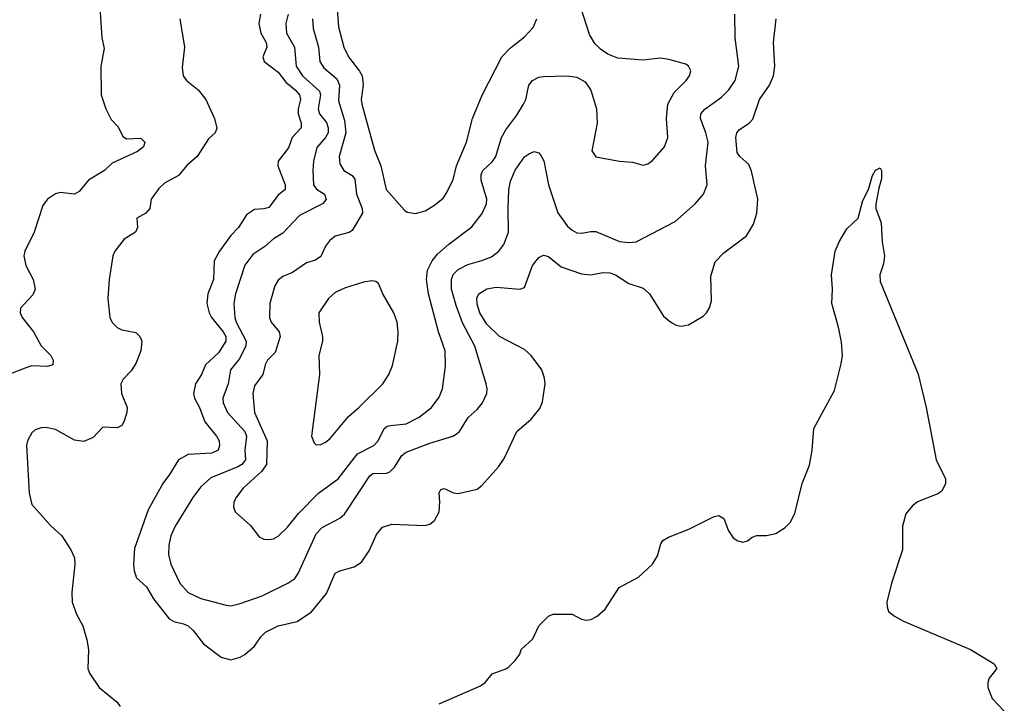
# Model space of a CAD drawing. Header units: inches. Extents: x 1839270 to 1929235, y 762242 to 910350.
# Tile 139 of 256: x 1912459 to 1916614, y 802683 to 805567. Entities that reach past the tile are written whole.
import ezdxf

# ---------------------------------------------------------------- set-up
doc = ezdxf.new("R2010")
doc.units = ezdxf.units.IN
doc.header["$MEASUREMENT"] = 0
doc.layers.add('B9810', color=7, linetype='Continuous')

msp = doc.modelspace()

# ---------------------------------------------------------------- linework, layer by layer
at = {"layer": 'B9810', "color": 5}
for points, elevation in [([(1912793.4, 805686.6), (1912806, 805490), (1912815.1, 805444.9), (1912801.5, 805370), (1912803, 805250), (1912822.4, 805190), (1912846, 805146), (1912874.4, 805114.4), (1912894.3, 805074.3), (1912910, 805064.4), (1912970, 805066.7), (1912986.7, 805050), (1912982, 805030), (1912955.8, 805010), (1912850, 804962), (1912817.1, 804930), (1912750.2, 804889.8), (1912710, 804842), (1912690, 804831.1), (1912630, 804838), (1912610, 804832.2), (1912577.1, 804810), (1912556.9, 804783.1), (1912520.2, 804670), (1912481.1, 804590), (1912476.4, 804570), (1912485.5, 804530), (1912516.3, 804470), (1912524, 804430), (1912514.4, 804405.6), (1912463, 804350), (1912461.6, 804330), (1912470.4, 804310), (1912517, 804250), (1912550.3, 804190.3), (1912590.4, 804150), (1912600.5, 804130), (1912598.8, 804110), (1912576.2, 804103.8), (1912510, 804106), (1912490, 804099.4), (1912410, 804068.3)], 560), ([(1913694.5, 805570), (1913697, 805530), (1913720.4, 805450), (1913726.3, 805390), (1913743, 805363), (1913796.9, 805316.9), (1913808.8, 805290), (1913804.7, 805224.7), (1913830, 805141.3), (1913835.5, 805090), (1913807.6, 804990), (1913810, 804958), (1913827.3, 804930), (1913862, 804910), (1913873.9, 804893.9), (1913881, 804830), (1913905, 804770), (1913906.3, 804750), (1913862, 804678), (1913850, 804669.2), (1913790, 804653.6), (1913766, 804634), (1913749.4, 804610.6), (1913730, 804567.6), (1913707.5, 804552.5), (1913670, 804540.7), (1913610, 804499.8), (1913570, 804483.1), (1913550, 804468), (1913536.2, 804443.8), (1913515, 804370), (1913513.5, 804310), (1913521, 804290), (1913554.3, 804250), (1913558.6, 804230), (1913537.3, 804162.7), (1913505.6, 804130), (1913495.8, 804110), (1913485.5, 804070), (1913450, 804022.4), (1913442.8, 803990), (1913449.5, 803910), (1913503.4, 803790), (1913501.1, 803690), (1913479.5, 803660.5), (1913401.8, 803590), (1913372, 803550), (1913363.2, 803530), (1913362, 803510), (1913369, 803490), (1913432.8, 803432.8), (1913470, 803385.7), (1913490, 803374.9), (1913510, 803373.4), (1913530, 803376.9), (1913550, 803387.9), (1913590, 803425.2), (1913636.5, 803483.5), (1913720.7, 803570), (1913803, 803630), (1913885.3, 803734.7), (1913953.8, 803770), (1913971.6, 803790), (1913997.3, 803842.7), (1914010, 803852.1), (1914024.7, 803855.3), (1914090, 803862.4), (1914145.4, 803890), (1914197.6, 803930), (1914230, 803974), (1914243.2, 804010), (1914255.6, 804104.4), (1914254.1, 804170), (1914225.9, 804250), (1914184.7, 804410), (1914175.5, 804470), (1914180.8, 804510), (1914200.2, 804550), (1914222.3, 804577.7), (1914270, 804619.8), (1914367.7, 804692.3), (1914410.9, 804749.1), (1914428.5, 804790), (1914429.9, 804810), (1914406.4, 804890), (1914406.6, 804913.4), (1914414.3, 804930), (1914453.5, 804966.5), (1914468.6, 804990), (1914492.9, 805070), (1914510, 805101.8), (1914556.8, 805163.2), (1914585.7, 805210), (1914594.5, 805230), (1914607.2, 805290), (1914622.6, 805310), (1914650, 805323.5), (1914670, 805327.3), (1914770, 805329.1), (1914810, 805324.4), (1914845.1, 805305.1), (1914868.9, 805268.9), (1914892.9, 805190), (1914895.8, 805130), (1914873.7, 805013.7), (1914890, 804988.5), (1914990, 804970.3), (1915045.5, 804965.5), (1915090, 804952.7), (1915110, 804958.4), (1915130, 804972.4), (1915179.7, 805030), (1915194.5, 805070), (1915188.4, 805150), (1915193.7, 805210), (1915221.1, 805258.9), (1915271.3, 805310), (1915285.1, 805330), (1915291.5, 805351.5), (1915281.2, 805370), (1915270, 805379.3), (1915199.1, 805399.1), (1915163.6, 805403.6), (1915090, 805395.4), (1914983.8, 805403.8), (1914941.7, 805421.7), (1914910, 805442.9), (1914886.8, 805466.8), (1914864, 805504), (1914804.9, 805690)], 660), ([(1913475.3, 805590), (1913467.9, 805550), (1913476.8, 805510), (1913498.9, 805470), (1913501.7, 805450), (1913485.8, 805410), (1913491.5, 805390), (1913550, 805345.4), (1913582.4, 805302.4), (1913622.1, 805270), (1913639.4, 805250), (1913644.4, 805230), (1913633.8, 805190), (1913634.1, 805170), (1913647.6, 805130), (1913646.9, 805110), (1913608.5, 805070), (1913593.3, 805026.7), (1913550.2, 804970), (1913548.7, 804950), (1913579.8, 804870), (1913579.1, 804850), (1913550, 804826.5), (1913510, 804774.8), (1913490, 804768.6), (1913450, 804766.2), (1913416.2, 804743.8), (1913382, 804690), (1913350, 804656.4), (1913302.8, 804590), (1913280.5, 804550), (1913276.8, 804470), (1913253.1, 804410), (1913249.6, 804370), (1913258.9, 804330), (1913268.6, 804310), (1913317.3, 804250), (1913329.1, 804230), (1913329.6, 804210), (1913298.4, 804161.6), (1913243.5, 804110), (1913226.8, 804070), (1913201.8, 804030), (1913192.9, 803990), (1913196.8, 803970), (1913217.5, 803930), (1913240.1, 803870), (1913290.2, 803810), (1913301, 803790), (1913303, 803770), (1913297.2, 803750), (1913270, 803738.3), (1913170, 803732.2), (1913129.4, 803710), (1913092.1, 803647.9), (1913063, 803610), (1913001.2, 803498.8), (1912944.2, 803335.8), (1912939.5, 803270), (1912942.2, 803242.2), (1912951.9, 803211.9), (1912994.8, 803174.8), (1913023.5, 803123.5), (1913090, 803039.1), (1913110, 803027.6), (1913150, 803018.6), (1913170, 803009.3), (1913191.2, 802990), (1913234.4, 802934.4), (1913310, 802876.9), (1913350, 802866.4), (1913390, 802877.6), (1913410, 802888.8), (1913450, 802923.7), (1913476.8, 802963.2), (1913496.6, 802983.4), (1913550, 803010.1), (1913630, 803027.5), (1913690, 803069.3), (1913753.9, 803146.2), (1913790, 803231.4), (1913810, 803241.5), (1913870, 803258), (1913901.3, 803278.7), (1913934.2, 803325.8), (1913965.4, 803394.6), (1913990, 803425.7), (1914030, 803438.4), (1914170, 803432.9), (1914190, 803438.7), (1914210, 803453.7), (1914229.8, 803490), (1914232.4, 803532.4), (1914228.8, 803571.2), (1914235.9, 803584.1), (1914250, 803588.5), (1914290, 803570.2), (1914310, 803567.2), (1914390, 803585.7), (1914410, 803602), (1914479.3, 803680.7), (1914504, 803716), (1914557.4, 803830), (1914618.2, 803881.8), (1914653.9, 803926.1), (1914665.8, 803954.2), (1914676.2, 804030), (1914674.3, 804054.3), (1914663.1, 804090), (1914618, 804150), (1914590, 804175), (1914483.5, 804230), (1914430, 804282), (1914401.1, 804330), (1914390, 804366), (1914388.5, 804391.5), (1914397.4, 804410), (1914430, 804431.9), (1914470, 804438.5), (1914569.7, 804430.3), (1914590, 804436.3), (1914623.1, 804530), (1914650, 804564), (1914670, 804572.6), (1914690, 804567.1), (1914744.2, 804524.2), (1914830, 804494.3), (1914869.8, 804490.2), (1914919.8, 804500.2), (1914950, 804498.2), (1914973.7, 804490), (1915030, 804453.1), (1915090, 804433.7), (1915116.4, 804410), (1915176.4, 804316.4), (1915206.4, 804290), (1915230, 804278.6), (1915250, 804273.6), (1915281, 804279), (1915343.9, 804316.1), (1915358, 804330), (1915370, 804351), (1915379.1, 804380.9), (1915375.6, 804484.4), (1915394.5, 804545.5), (1915430, 804583.8), (1915525.7, 804654.3), (1915555.4, 804704.6), (1915569.8, 804750), (1915573.8, 804810), (1915547.3, 804927.3), (1915536.2, 804956.2), (1915497.7, 804990), (1915487, 805007), (1915480.7, 805070), (1915485.8, 805090), (1915496.1, 805103.9), (1915538, 805130), (1915553.2, 805146.8), (1915581.5, 805230), (1915622.8, 805290), (1915640.3, 805330), (1915646.4, 805370), (1915639.8, 805470), (1915650.8, 805570)], 620), ([(1913592.5, 805590), (1913582.6, 805550), (1913585.6, 805510), (1913619.2, 805450), (1913626.5, 805370), (1913653, 805330), (1913724.6, 805264.6), (1913729.3, 805250), (1913718.7, 805190), (1913725, 805170), (1913753.5, 805133.5), (1913761.4, 805110), (1913760.5, 805090), (1913750.1, 805070), (1913712.7, 805027.3), (1913698.6, 804970), (1913696, 804930), (1913699, 804870), (1913711.4, 804851.4), (1913745.5, 804830), (1913752.2, 804807.8), (1913737.6, 804790), (1913640.1, 804739.9), (1913570, 804665.7), (1913530, 804642.8), (1913494.2, 804610), (1913443.3, 804576.7), (1913409.7, 804530.4), (1913370.1, 804410), (1913362.8, 804370), (1913366.7, 804310), (1913372.5, 804290), (1913415, 804210), (1913413.6, 804190), (1913385.1, 804134.9), (1913348.9, 804090), (1913339.2, 804030), (1913316.8, 803970), (1913317.4, 803950), (1913336.8, 803910), (1913409.6, 803830), (1913415.8, 803810), (1913409.6, 803750.4), (1913412.1, 803710), (1913396.4, 803690), (1913379.6, 803680.4), (1913266.3, 803633.7), (1913223.6, 803596.4), (1913189.6, 803550.4), (1913115.4, 803430), (1913097.8, 803390), (1913089.3, 803350), (1913087.5, 803310), (1913097.6, 803270), (1913134.4, 803190), (1913170.1, 803150.1), (1913224.3, 803124.3), (1913330, 803096.6), (1913350, 803094.3), (1913390, 803104.1), (1913483.1, 803136.9), (1913591.3, 803190), (1913619.8, 803210), (1913634.4, 803230), (1913710, 803397.2), (1913735.7, 803424.3), (1913810, 803464.2), (1913830, 803480.9), (1913937.2, 803642.9), (1913950, 803651.6), (1914006.8, 803653.2), (1914021.2, 803658.8), (1914041.3, 803678.7), (1914071.2, 803728.8), (1914090, 803742.6), (1914190, 803780.5), (1914287, 803810), (1914301.4, 803818.6), (1914315.1, 803830), (1914351.3, 803888.7), (1914390, 803922.8), (1914411.9, 803950), (1914429.8, 803990), (1914431.9, 804010), (1914427.8, 804030), (1914380.2, 804190), (1914328.1, 804288.1), (1914301.2, 804361.2), (1914281.6, 804430), (1914280.9, 804470), (1914288.9, 804491.1), (1914310, 804513.4), (1914350, 804534.2), (1914410, 804550.1), (1914450, 804566.4), (1914480.8, 804590), (1914502.1, 804617.9), (1914522, 804670), (1914520.6, 804770), (1914524, 804850), (1914530, 804884.9), (1914550, 804931.5), (1914590, 804987.6), (1914610, 805002.6), (1914630, 805010.3), (1914650, 805005.5), (1914657.1, 804997.1), (1914671.1, 804971.1), (1914690.2, 804870), (1914730, 804752.4), (1914770, 804696.9), (1914790, 804678.5), (1914810, 804668.1), (1914830, 804666), (1914870, 804673.8), (1914890, 804672.4), (1914990, 804631.2), (1915030, 804626.2), (1915060.9, 804630), (1915224.5, 804715.5), (1915310, 804790.3), (1915344.4, 804830), (1915360.4, 804870), (1915353.6, 804950), (1915364.3, 805050), (1915355.2, 805090), (1915331.8, 805150), (1915333.2, 805170), (1915350.4, 805189.6), (1915420.1, 805239.9), (1915452.2, 805270), (1915478.3, 805310), (1915494.2, 805370), (1915478.6, 805490), (1915476.5, 805590)], 640), ([(1913799, 805610), (1913804.2, 805535.8), (1913826.8, 805450), (1913846.4, 805410), (1913893.4, 805350), (1913903.8, 805330), (1913908, 805292), (1913900.4, 805230), (1913902.7, 805210), (1913956.7, 805016.7), (1913982.8, 804950), (1914006, 804850), (1914082.4, 804762.4), (1914094.4, 804754.4), (1914130, 804748.9), (1914170, 804760.9), (1914210, 804784.2), (1914245.8, 804814.2), (1914262.4, 804837.6), (1914288.1, 804891.9), (1914302.9, 804950), (1914344.5, 805050), (1914370.6, 805149.4), (1914411.4, 805248.6), (1914494.2, 805410), (1914530, 805447.9), (1914590, 805494.9), (1914626.1, 805533.9), (1914641.5, 805570)], 680), ([(1913134.7, 805570), (1913154.3, 805450), (1913145.1, 805365.1), (1913149, 805330), (1913163.1, 805310), (1913212.8, 805270), (1913245.2, 805230), (1913281.6, 805150), (1913290.5, 805109.5), (1913284.7, 805090), (1913256.4, 805063.6), (1913208.9, 804990), (1913166.5, 804953.5), (1913130.1, 804909.9), (1913070, 804876.8), (1913046.1, 804853.9), (1913013.8, 804810), (1913009.1, 804770), (1912991.8, 804750), (1912954, 804730), (1912956.5, 804690), (1912947.4, 804670), (1912899.7, 804640.3), (1912860.3, 804590), (1912851.7, 804570), (1912836.5, 804470), (1912831.4, 804390), (1912840.3, 804310), (1912849.2, 804289.2), (1912870, 804268.5), (1912890, 804258.7), (1912950, 804246.4), (1912966.4, 804230), (1912974.3, 804210), (1912970.2, 804170.2), (1912950, 804116.2), (1912930, 804084.7), (1912895.8, 804050), (1912886.3, 804030), (1912889.2, 803990), (1912913.1, 803930), (1912911.6, 803910), (1912898.7, 803870), (1912890, 803855.1), (1912870, 803845.4), (1912810, 803847.3), (1912770, 803804.2), (1912730, 803787.2), (1912690, 803792.4), (1912610, 803838.5), (1912570, 803846.9), (1912550, 803845.1), (1912524.2, 803835.8), (1912510, 803823.7), (1912492.2, 803790), (1912488.7, 803770), (1912499.5, 803570), (1912510, 803521), (1912590, 803433.4), (1912637, 803390), (1912675.3, 803330), (1912690, 803296), (1912692.2, 803270), (1912679.3, 803150), (1912680.2, 803110), (1912698.4, 803058.4), (1912725.2, 803010), (1912743.2, 802950), (1912750.3, 802909.7), (1912747.2, 802830), (1912754, 802810), (1912794.9, 802750), (1912870, 802688.2), (1912883.7, 802670)], 580), ([(1914230, 802680.8), (1914404.1, 802755.9), (1914422.9, 802770), (1914453, 802807), (1914510, 802828), (1914522.7, 802837.3), (1914550, 802862.8), (1914569.2, 802890), (1914576, 802910), (1914624.8, 802955.3), (1914649.8, 803010.3), (1914690, 803050.5), (1914710, 803059.3), (1914790, 803058.4), (1914830, 803037.6), (1914850, 803033.4), (1914870, 803036.9), (1914895.6, 803050), (1914930, 803079.5), (1914988.9, 803171.1), (1915070, 803215.2), (1915129.8, 803270), (1915150, 803304.9), (1915164.1, 803355.9), (1915173.7, 803370), (1915197, 803383), (1915283.1, 803416.9), (1915390, 803471.3), (1915410, 803475.3), (1915430, 803462.8), (1915450.4, 803410), (1915470, 803380.5), (1915490, 803368), (1915510, 803363), (1915530, 803368), (1915550, 803383), (1915570, 803390.5), (1915610, 803390.4), (1915650, 803399.5), (1915690, 803423.8), (1915710, 803445.5), (1915730, 803484), (1915761.7, 803610), (1915792, 803688), (1915802.8, 803750), (1915810, 803841.6), (1915897.7, 804002.3), (1915925.8, 804114.2), (1915930.6, 804150), (1915926.5, 804206.5), (1915914.6, 804270), (1915885.7, 804370), (1915889.7, 804430), (1915884.7, 804490), (1915900.4, 804590), (1915916.9, 804630), (1915950, 804684.4), (1915998, 804730), (1916016.6, 804803.4), (1916041.2, 804850), (1916057.2, 804910), (1916070, 804931.3), (1916090, 804942), (1916096, 804930), (1916095.9, 804895.9), (1916084, 804856), (1916072.3, 804787.7), (1916072.2, 804770), (1916094.3, 804710), (1916098.4, 804630), (1916108.2, 804570), (1916103.8, 804536.2), (1916088.4, 804490), (1916090, 804462), (1916250, 804070.8), (1916284.9, 803930), (1916327, 803710), (1916366, 803630), (1916366, 803610), (1916350, 803578), (1916333.4, 803566.6), (1916247.9, 803532.1), (1916225.1, 803514.9), (1916198.5, 803481.5), (1916184.6, 803430), (1916184.4, 803330), (1916138.7, 803190), (1916118.4, 803110), (1916119.3, 803090), (1916125.5, 803070), (1916150.5, 803050), (1916188, 803030), (1916470.7, 802910), (1916570.7, 802850), (1916582.8, 802830), (1916550.5, 802789.5), (1916544, 802770), (1916544.9, 802750), (1916563.4, 802703.4), (1916614, 802650)], 580)]:
    msp.add_lwpolyline(points, dxfattribs=dict(at, elevation=elevation))
at = {"layer": 'B9810', "color": 5, "elevation": 680}
msp.add_lwpolyline([(1913944.8, 804464.8), (1913910, 804459.7), (1913830, 804433.5), (1913790, 804415.3), (1913762.7, 804390), (1913721.6, 804330), (1913723.2, 804290), (1913736.9, 804230), (1913736.5, 804210), (1913721.7, 804150), (1913724.9, 804070), (1913690.3, 803810.3), (1913701.4, 803781.4), (1913710, 803773.4), (1913730, 803774.4), (1913750, 803784.2), (1913770, 803799.5), (1913846.8, 803893.2), (1913890.9, 803930), (1913991.2, 804030), (1914016.9, 804070), (1914032.8, 804107.2), (1914055.1, 804210), (1914056.4, 804250), (1914051.7, 804290), (1914037.4, 804330), (1913991.1, 804410), (1913973.1, 804453.1), (1913961.5, 804461.5)], close=True, dxfattribs=at)

doc.saveas('drawing.dxf')
